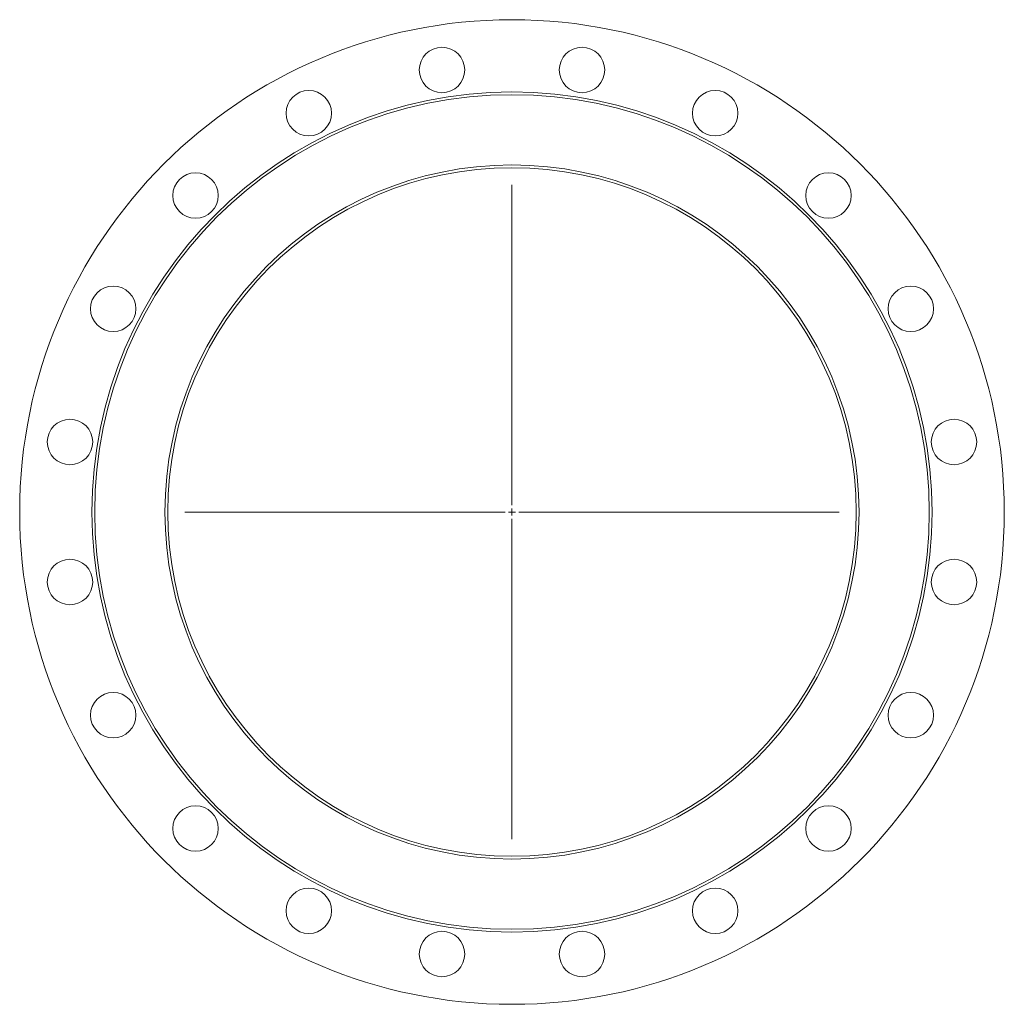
# Model space of a CAD drawing. Header units: millimetres. Extents: x -155 to 560, y -207 to 508.
import ezdxf

# ---------------------------------------------------------------- set-up
doc = ezdxf.new("R2010")
doc.units = ezdxf.units.MM

# ---------------------------------------------------------------- blocks, each defined once
blk = doc.blocks.new('SW_CENTERMARKSYMBOL_0')
at = {"color": 0, "linetype": 'Continuous', "lineweight": 0}
for p, q in [((0, 5), (0, 237.5)), ((-5, 0), (-237.5, 0)), ((0, 0), (-2.5, 0)), ((0, 0), (0, 2.5)), ((0, 0), (0, -2.5)), ((0, 0), (2.5, 0)), ((5, 0), (237.5, 0)), ((0, -5), (0, -237.5))]:
    blk.add_line(p, q, dxfattribs=at)

msp = doc.modelspace()

# ---------------------------------------------------------------- linework, layer by layer
at = {"color": 7, "linetype": 'Continuous', "lineweight": 15}
for centre, radius in [((202.59, 150.21), 357.5), ((151.75, 471.21), 16.5), ((253.43, 471.21), 16.5), ((202.59, 150.21), 305), ((202.59, 150.21), 303), ((55.05, 439.79), 16.5), ((350.14, 439.79), 16.5), ((202.59, 150.21), 252), ((202.59, 150.21), 250), ((-27.22, 380.02), 16.5), ((432.4, 380.02), 16.5), ((-86.98, 297.76), 16.5), ((492.17, 297.76), 16.5), ((-118.41, 201.05), 16.5), ((523.59, 201.05), 16.5), ((-118.41, 99.37), 16.5), ((523.59, 99.37), 16.5), ((-86.98, 2.67), 16.5), ((492.17, 2.67), 16.5), ((-27.22, -79.6), 16.5), ((432.4, -79.6), 16.5), ((55.05, -139.36), 16.5), ((350.14, -139.36), 16.5), ((151.75, -170.79), 16.5), ((253.43, -170.79), 16.5)]:
    msp.add_circle(centre, radius, dxfattribs=at)

# ---------------------------------------------------------------- block references
at = {"color": 7, "linetype": 'Continuous', "lineweight": 0}
msp.add_blockref('SW_CENTERMARKSYMBOL_0', (202.59, 150.21), dxfattribs=at)

doc.saveas('drawing.dxf')
